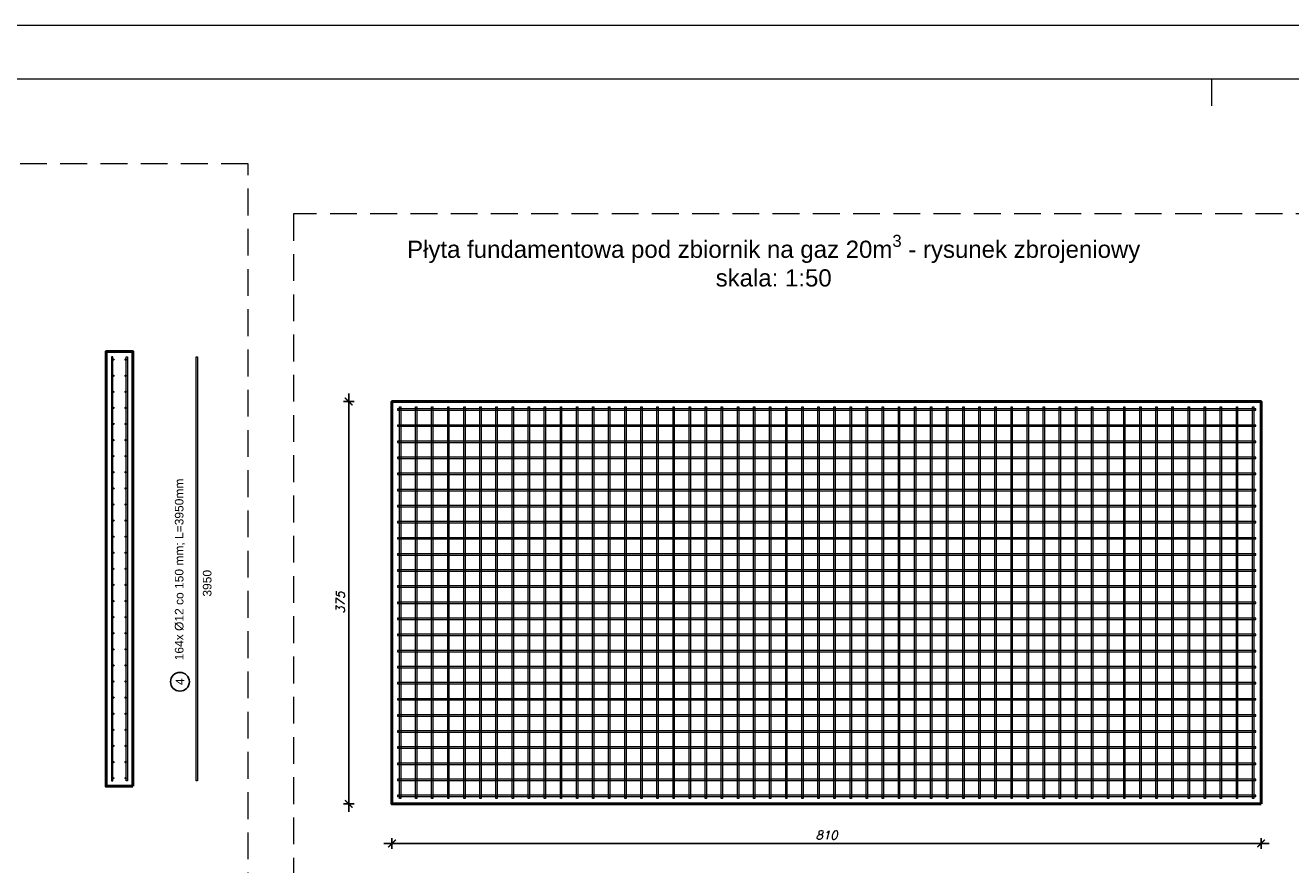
# Model space of a CAD drawing. Header units: millimetres. Extents: x 1814 to 94182, y 11562 to 49454.
# Tile 44 of 143: x 13490 to 14670, y 13849 to 14632. Entities that reach past the tile are written whole.
import ezdxf

# ---------------------------------------------------------------- set-up
doc = ezdxf.new("R2010")
doc.units = ezdxf.units.MM
doc.linetypes.add('DASHED', pattern=[0.75, 0.5, -0.25])
doc.layers.add('odnośnik', color=140, linetype='Continuous')
doc.layers.add('opis', color=50, linetype='Continuous')
doc.layers.add('pomoc', color=210, linetype='Continuous', lineweight=9, plot=False)
for name, color, linetype, lineweight in [('ramka', 84, 'Continuous', 15), ('wymiar', 135, 'Continuous', 9), ('zbrojenie', 123, 'Continuous', 9), ('ściany', 7, 'Continuous', 50)]:
    doc.layers.add(name, color=color, linetype=linetype, lineweight=lineweight)
doc.styles.add('Opisowy', font='arial.ttf')
doc.styles.add('WYMIARY', font='simplex.shx', dxfattribs={"oblique": 15})
doc.dimstyles.new('1-50', dxfattribs={"dimscale": 50, "dimtxt": 0.16, "dimasz": 0.2, "dimexe": 0.1, "dimexo": 0.1, "dimgap": 0.075, "dimtad": 1, "dimdec": 1, "dimrnd": 0.1, "dimzin": 9, "dimtxsty": 'WYMIARY', "dimblk": 'ARCHTICK', "dimcen": 0.2, "dimdle": 0.15, "dimadec": 1, "dimazin": 1, "dimtfac": 1, "dimtdec": 1, "dimtix": 1, "dimtmove": 2, "dimatfit": 3, "dimldrblk": 'ARCHTICK', "dimfxl": 0, "dimarcsym": 0})

# ---------------------------------------------------------------- blocks, each defined once
blk = doc.blocks.new('_ARCHTICK')
at = {"color": 0, "linetype": 'ByBlock', "lineweight": -2}
blk.add_solid([(0.4, 0.31), (0.31, 0.4), (-0.31, -0.4), (-0.4, -0.31)], dxfattribs=at)
blk = doc.blocks.new('*D3256')
at = {"layer": 'Defpoints', "color": 0}
for p in [(13832.2, 13906), (14642.2, 13906), (14642.2, 13869.2)]:
    blk.add_point(p, dxfattribs=at)
at = {"layer": 'wymiar', "color": 0, "lineweight": -2}
for p, q in [((13824.7, 13869.2), (14649.7, 13869.2)), ((13832.2, 13874.2), (13832.2, 13864.2)), ((14642.2, 13874.2), (14642.2, 13864.2))]:
    blk.add_line(p, q, dxfattribs=at)
at = {"layer": 'wymiar', "color": 0, "lineweight": -2, "xscale": 10, "yscale": 10, "zscale": 10, "rotation": 180}
blk.add_blockref('_ARCHTICK', (13832.2, 13869.2), dxfattribs=at)
at = {"layer": 'wymiar', "color": 0, "lineweight": -2, "xscale": 10, "yscale": 10, "zscale": 10}
blk.add_blockref('_ARCHTICK', (14642.2, 13869.2), dxfattribs=at)
at = {"layer": 'wymiar', "color": 0, "insert": (14237.2, 13877), "char_height": 8, "attachment_point": 5, "style": 'WYMIARY'}
blk.add_mtext('810', dxfattribs=at)
blk = doc.blocks.new('*D3257')
at = {"layer": 'Defpoints', "color": 0}
for p in [(13791.9, 14281), (13832.2, 14281), (13832.2, 13906)]:
    blk.add_point(p, dxfattribs=at)
at = {"layer": 'wymiar', "color": 0, "lineweight": -2}
for p, q in [((13791.9, 13898.5), (13791.9, 14288.5)), ((13796.9, 14281), (13786.9, 14281)), ((13796.9, 13906), (13786.9, 13906))]:
    blk.add_line(p, q, dxfattribs=at)
at = {"layer": 'wymiar', "color": 0, "lineweight": -2, "xscale": 10, "yscale": 10, "zscale": 10}
for p, rotation in [((13791.9, 14281), 90), ((13791.9, 13906), 270)]:
    blk.add_blockref('_ARCHTICK', p, dxfattribs=dict(at, rotation=rotation))
at = {"layer": 'wymiar', "color": 0, "insert": (13784.1, 14093.5), "char_height": 8, "attachment_point": 5, "rotation": 90, "style": 'WYMIARY'}
blk.add_mtext('375', dxfattribs=at)

msp = doc.modelspace()

# ---------------------------------------------------------------- hatches: boundary and pattern name
at = {"layer": 'zbrojenie'}
h = msp.add_hatch(color=256, dxfattribs=at)
h.dxf.hatch_style = 1
h.paths.add_polyline_path([(13572.602, 14320.658, 1), (13572.602, 14319.458, 1)])
h = msp.add_hatch(color=256, dxfattribs=at)
h.dxf.hatch_style = 1
h.paths.add_polyline_path([(13584.002, 14320.658, -1), (13584.002, 14319.458, -1)])
h = msp.add_hatch(color=256, dxfattribs=at)
h.dxf.hatch_style = 1
h.paths.add_polyline_path([(13572.602, 14305.658, 1), (13572.602, 14304.458, 1)])
h = msp.add_hatch(color=256, dxfattribs=at)
h.dxf.hatch_style = 1
h.paths.add_polyline_path([(13584.002, 14305.658, -1), (13584.002, 14304.458, -1)])
h = msp.add_hatch(color=256, dxfattribs=at)
h.dxf.hatch_style = 1
h.paths.add_polyline_path([(13572.602, 14290.658, 1), (13572.602, 14289.458, 1)])
h = msp.add_hatch(color=256, dxfattribs=at)
h.dxf.hatch_style = 1
h.paths.add_polyline_path([(13584.002, 14290.658, -1), (13584.002, 14289.458, -1)])
h = msp.add_hatch(color=256, dxfattribs=at)
h.dxf.hatch_style = 1
h.paths.add_polyline_path([(13572.602, 14275.658, 1), (13572.602, 14274.458, 1)])
h = msp.add_hatch(color=256, dxfattribs=at)
h.dxf.hatch_style = 1
h.paths.add_polyline_path([(13584.002, 14275.658, -1), (13584.002, 14274.458, -1)])
h = msp.add_hatch(color=256, dxfattribs=at)
h.dxf.hatch_style = 1
h.paths.add_polyline_path([(13572.602, 14260.658, 1), (13572.602, 14259.458, 1)])
h = msp.add_hatch(color=256, dxfattribs=at)
h.dxf.hatch_style = 1
h.paths.add_polyline_path([(13584.002, 14260.658, -1), (13584.002, 14259.458, -1)])
h = msp.add_hatch(color=256, dxfattribs=at)
h.dxf.hatch_style = 1
h.paths.add_polyline_path([(13572.602, 14245.658, 1), (13572.602, 14244.458, 1)])
h = msp.add_hatch(color=256, dxfattribs=at)
h.dxf.hatch_style = 1
h.paths.add_polyline_path([(13584.002, 14245.658, -1), (13584.002, 14244.458, -1)])
h = msp.add_hatch(color=256, dxfattribs=at)
h.dxf.hatch_style = 1
h.paths.add_polyline_path([(13572.602, 14229.458, -1), (13572.602, 14230.658, -1)])
h = msp.add_hatch(color=256, dxfattribs=at)
h.dxf.hatch_style = 1
h.paths.add_polyline_path([(13584.002, 14229.458, 1), (13584.002, 14230.658, 1)])
h = msp.add_hatch(color=256, dxfattribs=at)
h.dxf.hatch_style = 1
h.paths.add_polyline_path([(13572.602, 14214.458, -1), (13572.602, 14215.658, -1)])
h = msp.add_hatch(color=256, dxfattribs=at)
h.dxf.hatch_style = 1
h.paths.add_polyline_path([(13584.002, 14214.458, 1), (13584.002, 14215.658, 1)])
h = msp.add_hatch(color=256, dxfattribs=at)
h.dxf.hatch_style = 1
h.paths.add_polyline_path([(13572.602, 14199.458, -1), (13572.602, 14200.658, -1)])
h = msp.add_hatch(color=256, dxfattribs=at)
h.dxf.hatch_style = 1
h.paths.add_polyline_path([(13584.002, 14199.458, 1), (13584.002, 14200.658, 1)])
h = msp.add_hatch(color=256, dxfattribs=at)
h.dxf.hatch_style = 1
h.paths.add_polyline_path([(13572.602, 14184.458, -1), (13572.602, 14185.658, -1)])
h = msp.add_hatch(color=256, dxfattribs=at)
h.dxf.hatch_style = 1
h.paths.add_polyline_path([(13584.002, 14184.458, 1), (13584.002, 14185.658, 1)])
h = msp.add_hatch(color=256, dxfattribs=at)
h.dxf.hatch_style = 1
h.paths.add_polyline_path([(13572.602, 14169.458, -1), (13572.602, 14170.658, -1)])
h = msp.add_hatch(color=256, dxfattribs=at)
h.dxf.hatch_style = 1
h.paths.add_polyline_path([(13584.002, 14169.458, 1), (13584.002, 14170.658, 1)])
h = msp.add_hatch(color=256, dxfattribs=at)
h.dxf.hatch_style = 1
h.paths.add_polyline_path([(13572.602, 14154.458, -1), (13572.602, 14155.658, -1)])
h = msp.add_hatch(color=256, dxfattribs=at)
h.dxf.hatch_style = 1
h.paths.add_polyline_path([(13584.002, 14154.458, 1), (13584.002, 14155.658, 1)])
h = msp.add_hatch(color=256, dxfattribs=at)
h.dxf.hatch_style = 1
h.paths.add_polyline_path([(13572.602, 14139.458, -1), (13572.602, 14140.658, -1)])
h = msp.add_hatch(color=256, dxfattribs=at)
h.dxf.hatch_style = 1
h.paths.add_polyline_path([(13584.002, 14139.458, 1), (13584.002, 14140.658, 1)])
h = msp.add_hatch(color=256, dxfattribs=at)
h.dxf.hatch_style = 1
h.paths.add_polyline_path([(13572.602, 14124.458, -1), (13572.602, 14125.658, -1)])
h = msp.add_hatch(color=256, dxfattribs=at)
h.dxf.hatch_style = 1
h.paths.add_polyline_path([(13584.002, 14124.458, 1), (13584.002, 14125.658, 1)])
h = msp.add_hatch(color=256, dxfattribs=at)
h.dxf.hatch_style = 1
h.paths.add_polyline_path([(13572.602, 14109.458, -1), (13572.602, 14110.658, -1)])
h = msp.add_hatch(color=256, dxfattribs=at)
h.dxf.hatch_style = 1
h.paths.add_polyline_path([(13584.002, 14109.458, 1), (13584.002, 14110.658, 1)])
h = msp.add_hatch(color=256, dxfattribs=at)
h.dxf.hatch_style = 1
h.paths.add_polyline_path([(13572.602, 14094.458, -1), (13572.602, 14095.658, -1)])
h = msp.add_hatch(color=256, dxfattribs=at)
h.dxf.hatch_style = 1
h.paths.add_polyline_path([(13584.002, 14094.458, 1), (13584.002, 14095.658, 1)])
h = msp.add_hatch(color=256, dxfattribs=at)
h.dxf.hatch_style = 1
h.paths.add_polyline_path([(13572.602, 14079.458, -1), (13572.602, 14080.658, -1)])
h = msp.add_hatch(color=256, dxfattribs=at)
h.dxf.hatch_style = 1
h.paths.add_polyline_path([(13584.002, 14079.458, 1), (13584.002, 14080.658, 1)])
h = msp.add_hatch(color=256, dxfattribs=at)
h.dxf.hatch_style = 1
h.paths.add_polyline_path([(13572.602, 14064.458, -1), (13572.602, 14065.658, -1)])
h = msp.add_hatch(color=256, dxfattribs=at)
h.dxf.hatch_style = 1
h.paths.add_polyline_path([(13584.002, 14064.458, 1), (13584.002, 14065.658, 1)])
h = msp.add_hatch(color=256, dxfattribs=at)
h.dxf.hatch_style = 1
h.paths.add_polyline_path([(13572.602, 14049.458, -1), (13572.602, 14050.658, -1)])
h = msp.add_hatch(color=256, dxfattribs=at)
h.dxf.hatch_style = 1
h.paths.add_polyline_path([(13584.002, 14049.458, 1), (13584.002, 14050.658, 1)])
h = msp.add_hatch(color=256, dxfattribs=at)
h.dxf.hatch_style = 1
h.paths.add_polyline_path([(13572.602, 14034.458, -1), (13572.602, 14035.658, -1)])
h = msp.add_hatch(color=256, dxfattribs=at)
h.dxf.hatch_style = 1
h.paths.add_polyline_path([(13584.002, 14034.458, 1), (13584.002, 14035.658, 1)])
h = msp.add_hatch(color=256, dxfattribs=at)
h.dxf.hatch_style = 1
h.paths.add_polyline_path([(13572.602, 14019.458, -1), (13572.602, 14020.658, -1)])
h = msp.add_hatch(color=256, dxfattribs=at)
h.dxf.hatch_style = 1
h.paths.add_polyline_path([(13584.002, 14019.458, 1), (13584.002, 14020.658, 1)])
h = msp.add_hatch(color=256, dxfattribs=at)
h.dxf.hatch_style = 1
h.paths.add_polyline_path([(13572.602, 14004.458, -1), (13572.602, 14005.658, -1)])
h = msp.add_hatch(color=256, dxfattribs=at)
h.dxf.hatch_style = 1
h.paths.add_polyline_path([(13584.002, 14004.458, 1), (13584.002, 14005.658, 1)])
h = msp.add_hatch(color=256, dxfattribs=at)
h.dxf.hatch_style = 1
h.paths.add_polyline_path([(13572.602, 13989.458, -1), (13572.602, 13990.658, -1)])
h = msp.add_hatch(color=256, dxfattribs=at)
h.dxf.hatch_style = 1
h.paths.add_polyline_path([(13584.002, 13989.458, 1), (13584.002, 13990.658, 1)])
h = msp.add_hatch(color=256, dxfattribs=at)
h.dxf.hatch_style = 1
h.paths.add_polyline_path([(13572.602, 13974.458, -1), (13572.602, 13975.658, -1)])
h = msp.add_hatch(color=256, dxfattribs=at)
h.dxf.hatch_style = 1
h.paths.add_polyline_path([(13584.002, 13974.458, 1), (13584.002, 13975.658, 1)])
h = msp.add_hatch(color=256, dxfattribs=at)
h.dxf.hatch_style = 1
h.paths.add_polyline_path([(13572.602, 13959.458, -1), (13572.602, 13960.658, -1)])
h = msp.add_hatch(color=256, dxfattribs=at)
h.dxf.hatch_style = 1
h.paths.add_polyline_path([(13584.002, 13959.458, 1), (13584.002, 13960.658, 1)])
h = msp.add_hatch(color=256, dxfattribs=at)
h.dxf.hatch_style = 1
h.paths.add_polyline_path([(13572.602, 13944.458, -1), (13572.602, 13945.658, -1)])
h = msp.add_hatch(color=256, dxfattribs=at)
h.dxf.hatch_style = 1
h.paths.add_polyline_path([(13584.002, 13944.458, 1), (13584.002, 13945.658, 1)])
h = msp.add_hatch(color=256, dxfattribs=at)
h.dxf.hatch_style = 1
h.paths.add_polyline_path([(13572.602, 13929.458, -1), (13572.602, 13930.658, -1)])
h = msp.add_hatch(color=256, dxfattribs=at)
h.dxf.hatch_style = 1
h.paths.add_polyline_path([(13584.002, 13929.458, 1), (13584.002, 13930.658, 1)])

# ---------------------------------------------------------------- linework, layer by layer
at = {"layer": 'odnośnik'}
msp.add_circle((13634.602, 14019.858), 8.75, dxfattribs=at)
at = {"layer": 'pomoc'}
msp.add_lwpolyline([(10996.286, 14631.57), (15496.286, 14631.57), (15496.286, 13146.57), (10996.286, 13146.57)], close=True, dxfattribs=at)
at = {"layer": 'ramka', "linetype": 'Continuous'}
msp.add_line((10996.286, 14581.57), (15446.286, 14581.57), dxfattribs=at)
at = {"layer": 'ramka', "linetype": 'DASHED', "ltscale": 50}
for points in [[(12144.072, 13629.457), (13698.072, 13629.457), (13698.072, 14502.436), (12144.072, 14502.436)], [(13740.475, 13612.891), (14924.475, 13612.891), (14924.475, 14455.87), (13740.475, 14455.87)]]:
    msp.add_lwpolyline(points, close=True, dxfattribs=at)
at = {"layer": 'wymiar'}
msp.add_line((14596.286, 14556.57), (14596.286, 14581.57), dxfattribs=at)
at = {"layer": 'zbrojenie'}
for points in [[(13570.802, 13927.558), (13572.002, 13927.558), (13572.002, 14322.558), (13570.802, 14322.558), (13570.802, 13927.558)], [(13585.802, 13927.558), (13584.602, 13927.558), (13584.602, 14322.558), (13585.802, 14322.558), (13585.802, 13927.558)], [(13650.802, 13927.558), (13649.602, 13927.558), (13649.602, 14322.558), (13650.802, 14322.558), (13650.802, 13927.558)], [(14637.205, 14274.093), (13837.205, 14274.093), (13837.205, 14272.893), (14637.205, 14272.893), (14637.205, 14274.093)], [(13840.305, 14275.993), (13840.305, 13910.993), (13839.105, 13910.993), (13839.105, 14275.993), (13840.305, 14275.993)], [(13855.305, 14275.993), (13855.305, 13910.993), (13854.105, 13910.993), (13854.105, 14275.993), (13855.305, 14275.993)], [(13870.305, 14275.993), (13870.305, 13910.993), (13869.105, 13910.993), (13869.105, 14275.993), (13870.305, 14275.993)], [(13885.305, 14275.993), (13885.305, 13910.993), (13884.105, 13910.993), (13884.105, 14275.993), (13885.305, 14275.993)], [(13900.305, 14275.993), (13900.305, 13910.993), (13899.105, 13910.993), (13899.105, 14275.993), (13900.305, 14275.993)], [(13915.305, 14275.993), (13915.305, 13910.993), (13914.105, 13910.993), (13914.105, 14275.993), (13915.305, 14275.993)], [(13930.305, 14275.993), (13930.305, 13910.993), (13929.105, 13910.993), (13929.105, 14275.993), (13930.305, 14275.993)], [(13945.305, 14275.993), (13945.305, 13910.993), (13944.105, 13910.993), (13944.105, 14275.993), (13945.305, 14275.993)], [(13960.305, 14275.993), (13960.305, 13910.993), (13959.105, 13910.993), (13959.105, 14275.993), (13960.305, 14275.993)], [(13975.305, 14275.993), (13975.305, 13910.993), (13974.105, 13910.993), (13974.105, 14275.993), (13975.305, 14275.993)], [(13990.305, 14275.993), (13990.305, 13910.993), (13989.105, 13910.993), (13989.105, 14275.993), (13990.305, 14275.993)], [(14005.305, 14275.993), (14005.305, 13910.993), (14004.105, 13910.993), (14004.105, 14275.993), (14005.305, 14275.993)], [(14020.305, 14275.993), (14020.305, 13910.993), (14019.105, 13910.993), (14019.105, 14275.993), (14020.305, 14275.993)], [(14035.305, 14275.993), (14035.305, 13910.993), (14034.105, 13910.993), (14034.105, 14275.993), (14035.305, 14275.993)], [(14050.305, 14275.993), (14050.305, 13910.993), (14049.105, 13910.993), (14049.105, 14275.993), (14050.305, 14275.993)], [(14065.305, 14275.993), (14065.305, 13910.993), (14064.105, 13910.993), (14064.105, 14275.993), (14065.305, 14275.993)], [(14080.305, 14275.993), (14080.305, 13910.993), (14079.105, 13910.993), (14079.105, 14275.993), (14080.305, 14275.993)], [(14095.305, 14275.993), (14095.305, 13910.993), (14094.105, 13910.993), (14094.105, 14275.993), (14095.305, 14275.993)], [(14110.305, 14275.993), (14110.305, 13910.993), (14109.105, 13910.993), (14109.105, 14275.993), (14110.305, 14275.993)], [(14125.305, 14275.993), (14125.305, 13910.993), (14124.105, 13910.993), (14124.105, 14275.993), (14125.305, 14275.993)], [(14140.305, 14275.993), (14140.305, 13910.993), (14139.105, 13910.993), (14139.105, 14275.993), (14140.305, 14275.993)], [(14155.305, 14275.993), (14155.305, 13910.993), (14154.105, 13910.993), (14154.105, 14275.993), (14155.305, 14275.993)], [(14170.305, 14275.993), (14170.305, 13910.993), (14169.105, 13910.993), (14169.105, 14275.993), (14170.305, 14275.993)], [(14185.305, 14275.993), (14185.305, 13910.993), (14184.105, 13910.993), (14184.105, 14275.993), (14185.305, 14275.993)], [(14200.305, 14275.993), (14200.305, 13910.993), (14199.105, 13910.993), (14199.105, 14275.993), (14200.305, 14275.993)], [(14215.305, 14275.993), (14215.305, 13910.993), (14214.105, 13910.993), (14214.105, 14275.993), (14215.305, 14275.993)], [(14230.305, 14275.993), (14230.305, 13910.993), (14229.105, 13910.993), (14229.105, 14275.993), (14230.305, 14275.993)], [(14245.305, 14275.993), (14245.305, 13910.993), (14244.105, 13910.993), (14244.105, 14275.993), (14245.305, 14275.993)], [(14260.305, 14275.993), (14260.305, 13910.993), (14259.105, 13910.993), (14259.105, 14275.993), (14260.305, 14275.993)], [(14275.305, 14275.993), (14275.305, 13910.993), (14274.105, 13910.993), (14274.105, 14275.993), (14275.305, 14275.993)], [(14290.305, 14275.993), (14290.305, 13910.993), (14289.105, 13910.993), (14289.105, 14275.993), (14290.305, 14275.993)], [(14305.305, 14275.993), (14305.305, 13910.993), (14304.105, 13910.993), (14304.105, 14275.993), (14305.305, 14275.993)], [(14320.305, 14275.993), (14320.305, 13910.993), (14319.105, 13910.993), (14319.105, 14275.993), (14320.305, 14275.993)], [(14335.305, 14275.993), (14335.305, 13910.993), (14334.105, 13910.993), (14334.105, 14275.993), (14335.305, 14275.993)], [(14350.305, 14275.993), (14350.305, 13910.993), (14349.105, 13910.993), (14349.105, 14275.993), (14350.305, 14275.993)], [(14365.305, 14275.993), (14365.305, 13910.993), (14364.105, 13910.993), (14364.105, 14275.993), (14365.305, 14275.993)], [(14380.305, 14275.993), (14380.305, 13910.993), (14379.105, 13910.993), (14379.105, 14275.993), (14380.305, 14275.993)], [(14395.305, 14275.993), (14395.305, 13910.993), (14394.105, 13910.993), (14394.105, 14275.993), (14395.305, 14275.993)], [(14410.305, 14275.993), (14410.305, 13910.993), (14409.105, 13910.993), (14409.105, 14275.993), (14410.305, 14275.993)], [(14425.305, 14275.993), (14425.305, 13910.993), (14424.105, 13910.993), (14424.105, 14275.993), (14425.305, 14275.993)], [(14440.305, 14275.993), (14440.305, 13910.993), (14439.105, 13910.993), (14439.105, 14275.993), (14440.305, 14275.993)], [(14455.305, 14275.993), (14455.305, 13910.993), (14454.105, 13910.993), (14454.105, 14275.993), (14455.305, 14275.993)], [(14470.305, 14275.993), (14470.305, 13910.993), (14469.105, 13910.993), (14469.105, 14275.993), (14470.305, 14275.993)], [(14485.305, 14275.993), (14485.305, 13910.993), (14484.105, 13910.993), (14484.105, 14275.993), (14485.305, 14275.993)], [(14500.305, 14275.993), (14500.305, 13910.993), (14499.105, 13910.993), (14499.105, 14275.993), (14500.305, 14275.993)], [(14515.305, 14275.993), (14515.305, 13910.993), (14514.105, 13910.993), (14514.105, 14275.993), (14515.305, 14275.993)], [(14530.305, 14275.993), (14530.305, 13910.993), (14529.105, 13910.993), (14529.105, 14275.993), (14530.305, 14275.993)], [(14545.305, 14275.993), (14545.305, 13910.993), (14544.105, 13910.993), (14544.105, 14275.993), (14545.305, 14275.993)], [(14560.305, 14275.993), (14560.305, 13910.993), (14559.105, 13910.993), (14559.105, 14275.993), (14560.305, 14275.993)], [(14575.305, 14275.993), (14575.305, 13910.993), (14574.105, 13910.993), (14574.105, 14275.993), (14575.305, 14275.993)], [(14590.305, 14275.993), (14590.305, 13910.993), (14589.105, 13910.993), (14589.105, 14275.993), (14590.305, 14275.993)], [(14605.305, 14275.993), (14605.305, 13910.993), (14604.105, 13910.993), (14604.105, 14275.993), (14605.305, 14275.993)], [(14620.305, 14275.993), (14620.305, 13910.993), (14619.105, 13910.993), (14619.105, 14275.993), (14620.305, 14275.993)], [(14635.305, 14275.993), (14635.305, 13910.993), (14634.105, 13910.993), (14634.105, 14275.993), (14635.305, 14275.993)], [(14637.205, 14259.093), (13837.205, 14259.093), (13837.205, 14257.893), (14637.205, 14257.893), (14637.205, 14259.093)], [(14637.205, 14244.093), (13837.205, 14244.093), (13837.205, 14242.893), (14637.205, 14242.893), (14637.205, 14244.093)], [(14637.205, 14229.093), (13837.205, 14229.093), (13837.205, 14227.893), (14637.205, 14227.893), (14637.205, 14229.093)], [(14637.205, 14214.093), (13837.205, 14214.093), (13837.205, 14212.893), (14637.205, 14212.893), (14637.205, 14214.093)], [(14637.205, 14199.093), (13837.205, 14199.093), (13837.205, 14197.893), (14637.205, 14197.893), (14637.205, 14199.093)], [(14637.205, 14184.093), (13837.205, 14184.093), (13837.205, 14182.893), (14637.205, 14182.893), (14637.205, 14184.093)], [(14637.205, 14169.093), (13837.205, 14169.093), (13837.205, 14167.893), (14637.205, 14167.893), (14637.205, 14169.093)], [(14637.205, 14154.093), (13837.205, 14154.093), (13837.205, 14152.893), (14637.205, 14152.893), (14637.205, 14154.093)], [(14637.205, 14139.093), (13837.205, 14139.093), (13837.205, 14137.893), (14637.205, 14137.893), (14637.205, 14139.093)], [(14637.205, 14124.093), (13837.205, 14124.093), (13837.205, 14122.893), (14637.205, 14122.893), (14637.205, 14124.093)], [(14637.205, 14109.093), (13837.205, 14109.093), (13837.205, 14107.893), (14637.205, 14107.893), (14637.205, 14109.093)], [(14637.205, 14094.093), (13837.205, 14094.093), (13837.205, 14092.893), (14637.205, 14092.893), (14637.205, 14094.093)], [(14637.205, 14079.093), (13837.205, 14079.093), (13837.205, 14077.893), (14637.205, 14077.893), (14637.205, 14079.093)], [(14637.205, 14064.093), (13837.205, 14064.093), (13837.205, 14062.893), (14637.205, 14062.893), (14637.205, 14064.093)], [(14637.205, 14049.093), (13837.205, 14049.093), (13837.205, 14047.893), (14637.205, 14047.893), (14637.205, 14049.093)], [(14637.205, 14034.093), (13837.205, 14034.093), (13837.205, 14032.893), (14637.205, 14032.893), (14637.205, 14034.093)], [(14637.205, 14019.093), (13837.205, 14019.093), (13837.205, 14017.893), (14637.205, 14017.893), (14637.205, 14019.093)], [(14637.205, 14004.093), (13837.205, 14004.093), (13837.205, 14002.893), (14637.205, 14002.893), (14637.205, 14004.093)], [(14637.205, 13989.093), (13837.205, 13989.093), (13837.205, 13987.893), (14637.205, 13987.893), (14637.205, 13989.093)], [(14637.205, 13974.093), (13837.205, 13974.093), (13837.205, 13972.893), (14637.205, 13972.893), (14637.205, 13974.093)], [(14637.205, 13959.093), (13837.205, 13959.093), (13837.205, 13957.893), (14637.205, 13957.893), (14637.205, 13959.093)], [(14637.205, 13944.093), (13837.205, 13944.093), (13837.205, 13942.893), (14637.205, 13942.893), (14637.205, 13944.093)], [(14637.205, 13929.093), (13837.205, 13929.093), (13837.205, 13927.893), (14637.205, 13927.893), (14637.205, 13929.093)], [(14637.205, 13914.093), (13837.205, 13914.093), (13837.205, 13912.893), (14637.205, 13912.893), (14637.205, 13914.093)]]:
    msp.add_lwpolyline(points, dxfattribs=at)
for centre in [(13572.602, 14320.058), (13584.002, 14320.058), (13572.602, 14305.058), (13584.002, 14305.058), (13572.602, 14290.058), (13584.002, 14290.058), (13572.602, 14275.058), (13584.002, 14275.058), (13572.602, 14260.058), (13584.002, 14260.058), (13572.602, 14245.058), (13584.002, 14245.058), (13572.602, 14230.058), (13584.002, 14230.058), (13572.602, 14215.058), (13584.002, 14215.058), (13572.602, 14200.058), (13584.002, 14200.058), (13572.602, 14185.058), (13584.002, 14185.058), (13572.602, 14170.058), (13584.002, 14170.058), (13572.602, 14155.058), (13584.002, 14155.058), (13572.602, 14140.058), (13584.002, 14140.058), (13572.602, 14125.058), (13584.002, 14125.058), (13572.602, 14110.058), (13584.002, 14110.058), (13572.602, 14095.058), (13584.002, 14095.058), (13572.602, 14080.058), (13584.002, 14080.058), (13572.602, 14065.058), (13584.002, 14065.058), (13572.602, 14050.058), (13584.002, 14050.058), (13572.602, 14035.058), (13584.002, 14035.058), (13572.602, 14020.058), (13584.002, 14020.058), (13572.602, 14005.058), (13584.002, 14005.058), (13572.602, 13990.058), (13584.002, 13990.058), (13572.602, 13975.058), (13584.002, 13975.058), (13572.602, 13960.058), (13584.002, 13960.058), (13572.602, 13945.058), (13584.002, 13945.058), (13572.602, 13930.058), (13584.002, 13930.058)]:
    msp.add_circle(centre, 0.6, dxfattribs=at)
at = {"layer": 'ściany'}
for points in [[(13590.802, 13922.558), (13565.802, 13922.558), (13565.802, 14327.558), (13590.802, 14327.558)], [(14642.205, 13905.993), (14642.205, 14280.993), (13832.205, 14280.993), (13832.205, 13905.993)]]:
    msp.add_lwpolyline(points, close=True, dxfattribs=at)

# ---------------------------------------------------------------- texts
at = {"layer": 'opis', "insert": (14187.934, 14412.153), "char_height": 16, "attachment_point": 5, "style": 'Opisowy'}
msp.add_mtext_dynamic_manual_height_columns('\\A1;Płyta fundamentowa pod zbiornik na gaz 20m{\\H0.7x;\\S3^ ;} - rysunek zbrojeniowy\\Pskala: 1:50', width=733.73966, gutter_width=160, heights=[69.945], dxfattribs=at)
at = {"layer": 'opis', "char_height": 8, "rotation": 90, "style": 'Opisowy'}
for s, width, insert, attachment_point in [('164x Ø12 co 150 mm; L=3950mm', 195.56748, (13634.602, 14039.858), 4), ('3950', 56.37214, (13660.003, 14111.637), 5), ('4', 17.26219, (13634.603, 14019.856), 5)]:
    msp.add_mtext_dynamic_manual_height_columns(s, width=width, gutter_width=20, heights=[8.766], dxfattribs=dict(at, insert=insert, attachment_point=attachment_point))

# ---------------------------------------------------------------- dimensions: what is measured, and where the dimension line sits
at = {"layer": 'wymiar'}
dim = msp.add_linear_dim(base=(13791.88, 14280.993), p1=(13832.205, 13905.993), p2=(13832.205, 14280.993), angle=90, dimstyle='1-50', dxfattribs=at)
dim.commit()
dim.dimension.update_dxf_attribs({"geometry": '*D3257', "text_midpoint": (13784.13, 14093.493)})
dim = msp.add_linear_dim(base=(14642.205, 13869.24), p1=(13832.205, 13905.993), p2=(14642.205, 13905.993), dimstyle='1-50', dxfattribs=at)
dim.commit()
dim.dimension.update_dxf_attribs({"geometry": '*D3256', "text_midpoint": (14237.205, 13876.99)})

doc.saveas('drawing.dxf')
